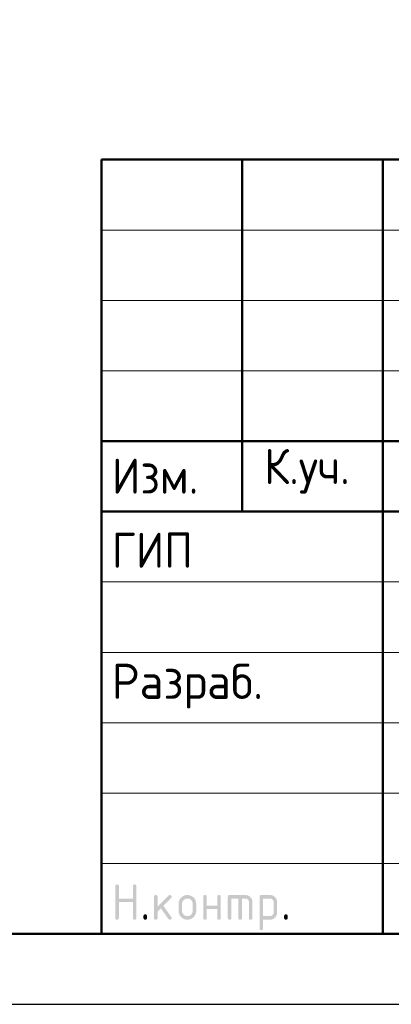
# Model space of a CAD drawing. Header units: millimetres. Extents: x 0 to 21000, y 0 to 14850.
# Tile 2 of 8: x 11210 to 12530, y 0 to 3497. Entities that reach past the tile are written whole.
import ezdxf

# ---------------------------------------------------------------- set-up
doc = ezdxf.new("R2010")
doc.units = ezdxf.units.MM
doc.layers.add('Standard', color=7, linetype='Continuous', lineweight=25)
doc.styles.add('ISOCPEUR', font='txt')

msp = doc.modelspace()

# ---------------------------------------------------------------- hatches: boundary and pattern name
at = {"layer": 'Standard', "linetype": 'Continuous', "lineweight": 25, "transparency": 33554687}
for points in [[(11549.5, 306.9), (11549.5, 419.4), (11549.5, 420.2), (11549.6, 420.9), (11549.7, 421.5), (11549.9, 422.1), (11550.1, 422.7), (11550.4, 423.2), (11550.7, 423.7), (11551.1, 424.1), (11551.5, 424.5), (11552, 424.8), (11552.5, 425.1), (11553.1, 425.3), (11553.6, 425.4), (11554.3, 425.5), (11555, 425.6), (11555.8, 425.6), (11556.6, 425.6), (11557.3, 425.5), (11558, 425.4), (11558.5, 425.3), (11559.1, 425.1), (11559.6, 424.8), (11560.1, 424.5), (11560.5, 424.1), (11560.9, 423.7), (11561.2, 423.2), (11561.5, 422.7), (11561.7, 422.1), (11561.9, 421.5), (11562, 420.9), (11562.1, 420.2), (11562.1, 419.4), (11562.1, 375.7), (11611.9, 375.7), (11611.9, 419.4), (11611.9, 420.2), (11612, 420.9), (11612.1, 421.5), (11612.3, 422.1), (11612.5, 422.7), (11612.8, 423.2), (11613.1, 423.7), (11613.5, 424.1), (11613.9, 424.5), (11614.4, 424.8), (11614.9, 425.1), (11615.4, 425.3), (11616, 425.4), (11616.7, 425.5), (11617.4, 425.6), (11618.2, 425.6), (11619, 425.6), (11619.7, 425.5), (11620.3, 425.4), (11620.9, 425.3), (11621.5, 425.1), (11622, 424.8), (11622.5, 424.5), (11622.9, 424.1), (11623.3, 423.7), (11623.6, 423.2), (11623.9, 422.7), (11624.1, 422.1), (11624.3, 421.5), (11624.3, 420.9), (11624.4, 420.2), (11624.4, 419.4), (11624.4, 306.9), (11624.4, 306.1), (11624.3, 305.4), (11624.3, 304.7), (11624.1, 304.2), (11623.9, 303.6), (11623.6, 303.1), (11623.3, 302.6), (11622.9, 302.2), (11622.5, 301.8), (11622, 301.5), (11621.5, 301.2), (11620.9, 301), (11620.3, 300.8), (11619.7, 300.7), (11619, 300.6), (11618.2, 300.6), (11617.4, 300.6), (11616.7, 300.7), (11616, 300.8), (11615.4, 301), (11614.9, 301.2), (11614.4, 301.5), (11613.9, 301.8), (11613.5, 302.2), (11613.1, 302.6), (11612.8, 303.1), (11612.5, 303.6), (11612.3, 304.2), (11612.1, 304.7), (11612, 305.4), (11611.9, 306.1), (11611.9, 306.9), (11611.9, 363.1), (11562.1, 363.1), (11562.1, 306.9), (11562.1, 306.1), (11562, 305.4), (11561.9, 304.7), (11561.7, 304.2), (11561.5, 303.6), (11561.2, 303.1), (11560.9, 302.6), (11560.5, 302.2), (11560.1, 301.8), (11559.6, 301.5), (11559.1, 301.2), (11558.5, 301), (11558, 300.8), (11557.3, 300.7), (11556.6, 300.6), (11555.8, 300.6), (11555, 300.6), (11554.3, 300.7), (11553.6, 300.8), (11553.1, 301), (11552.5, 301.2), (11552, 301.5), (11551.5, 301.8), (11551.1, 302.2), (11550.7, 302.6), (11550.4, 303.1), (11550.1, 303.6), (11549.9, 304.2), (11549.7, 304.7), (11549.6, 305.4), (11549.5, 306.1)], [(11699.5, 347), (11738.8, 386.3), (11739.2, 386.7), (11739.7, 387.1), (11740.2, 387.4), (11740.8, 387.6), (11741.3, 387.9), (11741.9, 388), (11742.5, 388.1), (11743.2, 388.1), (11744, 388.1), (11744.7, 388), (11745.4, 387.9), (11745.9, 387.7), (11746.5, 387.5), (11747, 387.2), (11747.5, 386.9), (11747.9, 386.5), (11748.3, 386.1), (11748.6, 385.6), (11748.9, 385.1), (11749.1, 384.6), (11749.3, 384), (11749.4, 383.3), (11749.5, 382.6), (11749.5, 381.8), (11749.5, 381.2), (11749.3, 380.6), (11749.2, 380.1), (11749, 379.5), (11748.7, 379), (11748.4, 378.5), (11748, 378), (11747.6, 377.5), (11720.1, 350), (11748.2, 310.5), (11748.8, 309.6), (11749.1, 308.7), (11749.5, 307.8), (11749.5, 306.8), (11749.5, 306), (11749.4, 305.4), (11749.3, 304.7), (11749.1, 304.1), (11748.9, 303.5), (11748.6, 303), (11748.3, 302.6), (11747.9, 302.2), (11747.5, 301.8), (11747, 301.5), (11746.5, 301.2), (11745.9, 301), (11745.4, 300.8), (11744.7, 300.7), (11744, 300.6), (11743.2, 300.6), (11742.4, 300.6), (11741.6, 300.8), (11740.9, 301), (11740.2, 301.3), (11739.6, 301.6), (11739, 302.1), (11738.5, 302.6), (11738, 303.3), (11711.1, 341.1), (11699.5, 329.4), (11699.5, 306.9), (11699.5, 306.1), (11699.4, 305.4), (11699.3, 304.7), (11699.1, 304.2), (11698.9, 303.6), (11698.6, 303.1), (11698.3, 302.6), (11697.9, 302.2), (11697.5, 301.8), (11697, 301.5), (11696.5, 301.2), (11696, 301), (11695.4, 300.8), (11694.7, 300.7), (11694, 300.6), (11693.2, 300.6), (11692.4, 300.6), (11691.7, 300.7), (11691.1, 300.8), (11690.5, 301), (11689.9, 301.2), (11689.4, 301.5), (11688.9, 301.8), (11688.5, 302.2), (11688.1, 302.6), (11687.8, 303.1), (11687.5, 303.6), (11687.3, 304.2), (11687.1, 304.7), (11687, 305.4), (11687, 306.1), (11687, 306.9), (11687, 381.8), (11687, 382.6), (11687, 383.3), (11687.1, 384), (11687.3, 384.6), (11687.5, 385.1), (11687.8, 385.6), (11688.1, 386.1), (11688.5, 386.5), (11688.9, 386.9), (11689.4, 387.2), (11689.9, 387.5), (11690.5, 387.7), (11691.1, 387.9), (11691.7, 388), (11692.4, 388.1), (11693.2, 388.1), (11694, 388.1), (11694.7, 388), (11695.4, 387.9), (11696, 387.7), (11696.5, 387.5), (11697, 387.2), (11697.5, 386.9), (11697.9, 386.5), (11698.3, 386.1), (11698.6, 385.6), (11698.9, 385.1), (11699.1, 384.6), (11699.3, 384), (11699.4, 383.3), (11699.5, 382.6), (11699.5, 381.8)], [(11874.3, 338.1), (11874.3, 306.9), (11874.3, 306.1), (11874.2, 305.4), (11874.1, 304.7), (11873.9, 304.2), (11873.7, 303.6), (11873.5, 303.1), (11873.2, 302.6), (11872.8, 302.2), (11872.4, 301.8), (11871.9, 301.5), (11871.4, 301.2), (11870.8, 301), (11870.2, 300.8), (11869.5, 300.7), (11868.9, 300.6), (11868.1, 300.6), (11867.3, 300.6), (11866.6, 300.7), (11865.9, 300.8), (11865.3, 301), (11864.7, 301.2), (11864.3, 301.5), (11863.8, 301.8), (11863.4, 302.2), (11863, 302.6), (11862.7, 303.1), (11862.4, 303.6), (11862.2, 304.2), (11862, 304.7), (11861.9, 305.4), (11861.8, 306.1), (11861.8, 306.9), (11861.8, 381.8), (11861.8, 382.6), (11861.9, 383.3), (11862, 384), (11862.2, 384.6), (11862.4, 385.1), (11862.7, 385.6), (11863, 386.1), (11863.4, 386.5), (11863.8, 386.9), (11864.3, 387.2), (11864.7, 387.5), (11865.3, 387.7), (11865.9, 387.9), (11866.6, 388), (11867.3, 388.1), (11868.1, 388.1), (11868.9, 388.1), (11869.5, 388), (11870.2, 387.9), (11870.8, 387.7), (11871.4, 387.5), (11871.9, 387.2), (11872.4, 386.9), (11872.8, 386.5), (11873.2, 386.1), (11873.5, 385.6), (11873.7, 385.2), (11873.9, 384.6), (11874.1, 384), (11874.2, 383.3), (11874.3, 382.6), (11874.3, 381.8), (11874.3, 350.6), (11911.7, 350.6), (11911.7, 381.8), (11911.7, 382.6), (11911.8, 383.3), (11911.9, 384), (11912.1, 384.6), (11912.3, 385.2), (11912.6, 385.6), (11912.8, 386.1), (11913.2, 386.5), (11913.6, 386.9), (11914.1, 387.2), (11914.6, 387.5), (11915.2, 387.7), (11915.8, 387.9), (11916.5, 388), (11917.1, 388.1), (11917.9, 388.1), (11918.7, 388.1), (11919.4, 388), (11920.1, 387.9), (11920.7, 387.7), (11921.3, 387.5), (11921.7, 387.2), (11922.2, 386.9), (11922.6, 386.5), (11923, 386.1), (11923.3, 385.6), (11923.6, 385.1), (11923.8, 384.6), (11924, 384), (11924.1, 383.3), (11924.2, 382.6), (11924.2, 381.8), (11924.2, 306.9), (11924.2, 306.1), (11924.1, 305.4), (11924, 304.7), (11923.8, 304.2), (11923.6, 303.6), (11923.3, 303.1), (11923, 302.6), (11922.6, 302.2), (11922.2, 301.8), (11921.7, 301.5), (11921.3, 301.2), (11920.7, 301), (11920.1, 300.8), (11919.4, 300.7), (11918.7, 300.6), (11917.9, 300.6), (11917.1, 300.6), (11916.5, 300.7), (11915.8, 300.8), (11915.2, 301), (11914.6, 301.2), (11914.1, 301.5), (11913.6, 301.8), (11913.2, 302.2), (11912.8, 302.6), (11912.6, 303.1), (11912.3, 303.6), (11912.1, 304.2), (11911.9, 304.7), (11911.8, 305.4), (11911.7, 306.1), (11911.7, 306.9), (11911.7, 338.1)], [(11955.5, 388.1), (12011.7, 388.1), (12013, 388.1), (12014.2, 388), (12015.5, 387.8), (12016.7, 387.6), (12017.9, 387.4), (12019.1, 387.1), (12020.2, 386.7), (12021.3, 386.3), (12022.4, 385.8), (12023.5, 385.2), (12024.5, 384.7), (12025.5, 384), (12026.6, 383.3), (12027.5, 382.5), (12028.5, 381.7), (12029.4, 380.8), (12030.3, 379.9), (12031.1, 378.9), (12031.9, 378), (12032.6, 376.9), (12033.3, 375.9), (12033.8, 374.9), (12034.4, 373.8), (12034.8, 372.7), (12035.3, 371.6), (12035.6, 370.5), (12036, 369.3), (12036.2, 368.1), (12036.4, 366.9), (12036.6, 365.6), (12036.7, 364.4), (12036.7, 363.1), (12036.7, 306.9), (12036.7, 306.1), (12036.6, 305.4), (12036.5, 304.7), (12036.3, 304.2), (12036.1, 303.6), (12035.8, 303.1), (12035.5, 302.6), (12035.1, 302.2), (12034.7, 301.8), (12034.2, 301.5), (12033.7, 301.2), (12033.1, 301), (12032.6, 300.8), (12031.9, 300.7), (12031.2, 300.6), (12030.4, 300.6), (12029.6, 300.6), (12028.9, 300.7), (12028.3, 300.8), (12027.7, 301), (12027.1, 301.2), (12026.6, 301.5), (12026.1, 301.8), (12025.7, 302.2), (12025.3, 302.6), (12025, 303.1), (12024.7, 303.6), (12024.5, 304.2), (12024.3, 304.7), (12024.2, 305.4), (12024.1, 306.1), (12024.1, 306.9), (12024.1, 363.1), (12024.1, 364.4), (12023.9, 365.6), (12023.7, 366.8), (12023.2, 367.9), (12022.8, 369), (12022.1, 370.1), (12021.5, 371.1), (12020.6, 372), (12019.7, 372.9), (12018.7, 373.5), (12017.7, 374.2), (12016.5, 374.7), (12015.4, 375.1), (12014.2, 375.3), (12013, 375.5), (12011.7, 375.5), (11999.2, 375.5), (11999.2, 306.9), (11999.2, 306.1), (11999.1, 305.4), (11999, 304.7), (11998.8, 304.2), (11998.6, 303.6), (11998.3, 303.1), (11998, 302.6), (11997.7, 302.2), (11997.3, 301.8), (11996.8, 301.5), (11996.3, 301.2), (11995.7, 301), (11995.1, 300.8), (11994.4, 300.7), (11993.7, 300.6), (11993, 300.6), (11992.2, 300.6), (11991.5, 300.7), (11990.8, 300.8), (11990.2, 301), (11989.6, 301.2), (11989.1, 301.5), (11988.7, 301.8), (11988.3, 302.2), (11987.9, 302.6), (11987.6, 303.1), (11987.3, 303.6), (11987.1, 304.2), (11986.9, 304.7), (11986.8, 305.4), (11986.7, 306.1), (11986.7, 306.9), (11986.7, 375.5), (11961.8, 375.5), (11961.8, 306.9), (11961.8, 306.1), (11961.7, 305.4), (11961.6, 304.7), (11961.4, 304.2), (11961.2, 303.6), (11960.9, 303.1), (11960.6, 302.6), (11960.2, 302.2), (11959.8, 301.8), (11959.3, 301.5), (11958.8, 301.2), (11958.2, 301), (11957.7, 300.8), (11957, 300.7), (11956.3, 300.6), (11955.5, 300.6), (11954.7, 300.6), (11954, 300.7), (11953.4, 300.8), (11952.8, 301), (11952.2, 301.2), (11951.7, 301.5), (11951.2, 301.8), (11950.8, 302.2), (11950.4, 302.6), (11950.1, 303.1), (11949.8, 303.6), (11949.6, 304.2), (11949.4, 304.7), (11949.3, 305.4), (11949.2, 306.1), (11949.2, 306.9), (11949.2, 381.8), (11949.2, 382.6), (11949.3, 383.3), (11949.4, 384), (11949.6, 384.6), (11949.8, 385.1), (11950.1, 385.6), (11950.4, 386.1), (11950.8, 386.5), (11951.2, 386.9), (11951.7, 387.2), (11952.2, 387.5), (11952.8, 387.7), (11953.3, 387.9), (11954, 388), (11954.7, 388.1)], [(11649.5, 313.2), (11649.5, 313.9), (11649.6, 314.6), (11649.7, 315.3), (11649.9, 315.9), (11650.1, 316.5), (11650.4, 317), (11650.7, 317.5), (11651.1, 317.9), (11651.5, 318.3), (11651.9, 318.5), (11652.4, 318.8), (11653, 319), (11653.6, 319.2), (11654.3, 319.3), (11655, 319.4), (11655.8, 319.4), (11656.5, 319.4), (11657.2, 319.3), (11657.9, 319.2), (11658.5, 319), (11659.1, 318.8), (11659.6, 318.5), (11660.1, 318.3), (11660.4, 317.9), (11660.8, 317.5), (11661.1, 317), (11661.4, 316.5), (11661.6, 315.9), (11661.8, 315.3), (11661.9, 314.6), (11662, 313.9), (11662, 313.2), (11662, 306.9), (11662, 306.1), (11661.9, 305.4), (11661.8, 304.8), (11661.6, 304.2), (11661.4, 303.6), (11661.1, 303.1), (11660.8, 302.6), (11660.4, 302.2), (11660.1, 301.8), (11659.6, 301.5), (11659.1, 301.2), (11658.5, 301), (11657.9, 300.8), (11657.2, 300.7), (11656.5, 300.6), (11655.8, 300.6), (11655, 300.6), (11654.3, 300.7), (11653.6, 300.8), (11653, 301), (11652.4, 301.2), (11651.9, 301.5), (11651.5, 301.8), (11651.1, 302.2), (11650.7, 302.6), (11650.4, 303.1), (11650.1, 303.6), (11649.9, 304.2), (11649.7, 304.8), (11649.6, 305.4), (11649.5, 306.1), (11649.5, 306.9)], [(12149.1, 313.2), (12149.1, 313.9), (12149.2, 314.6), (12149.3, 315.3), (12149.5, 315.9), (12149.7, 316.5), (12150, 317), (12150.3, 317.5), (12150.7, 317.9), (12151.1, 318.3), (12151.6, 318.5), (12152.1, 318.8), (12152.7, 319), (12153.3, 319.2), (12153.9, 319.3), (12154.6, 319.4), (12155.4, 319.4), (12156.2, 319.4), (12156.9, 319.3), (12157.6, 319.2), (12158.2, 319), (12158.7, 318.8), (12159.2, 318.5), (12159.7, 318.3), (12160.1, 317.9), (12160.5, 317.5), (12160.8, 317), (12161.1, 316.5), (12161.3, 315.9), (12161.5, 315.3), (12161.6, 314.6), (12161.7, 313.9), (12161.7, 313.2), (12161.7, 306.9), (12161.7, 306.1), (12161.6, 305.4), (12161.5, 304.8), (12161.3, 304.2), (12161.1, 303.6), (12160.8, 303.1), (12160.5, 302.6), (12160.1, 302.2), (12159.7, 301.8), (12159.2, 301.5), (12158.7, 301.2), (12158.2, 301), (12157.6, 300.8), (12156.9, 300.7), (12156.2, 300.6), (12155.4, 300.6), (12154.6, 300.6), (12153.9, 300.7), (12153.3, 300.8), (12152.7, 301), (12152.1, 301.2), (12151.6, 301.5), (12151.1, 301.8), (12150.7, 302.2), (12150.3, 302.6), (12150, 303.1), (12149.7, 303.6), (12149.5, 304.2), (12149.3, 304.8), (12149.2, 305.4), (12149.1, 306.1), (12149.1, 306.9)]]:
    msp.add_hatch(color=7, dxfattribs=at).paths.add_polyline_path(points, flags=16)
h = msp.add_hatch(color=7, dxfattribs=at)
h.paths.add_polyline_path([(11774.4, 331.9), (11774.4, 356.8), (11774.4, 358.5), (11774.5, 360), (11774.7, 361.6), (11775, 363.1), (11775.2, 364.6), (11775.7, 366), (11776.1, 367.5), (11776.7, 368.9), (11777.2, 370.2), (11777.9, 371.6), (11778.7, 372.9), (11779.5, 374.1), (11780.4, 375.4), (11781.4, 376.6), (11782.4, 377.8), (11783.5, 378.9), (11784.6, 380.1), (11785.8, 381.1), (11787, 382.1), (11788.3, 382.9), (11789.6, 383.8), (11790.9, 384.5), (11792.2, 385.2), (11793.6, 385.8), (11795, 386.4), (11796.4, 386.8), (11797.8, 387.2), (11799.3, 387.5), (11800.8, 387.8), (11802.4, 387.9), (11804, 388.1), (11805.6, 388.1), (11807.2, 388.1), (11808.8, 387.9), (11810.4, 387.8), (11811.9, 387.5), (11813.4, 387.2), (11814.8, 386.8), (11816.3, 386.4), (11817.7, 385.8), (11819.1, 385.2), (11820.4, 384.5), (11821.7, 383.8), (11823, 383), (11824.2, 382.1), (11825.4, 381.2), (11826.6, 380.2), (11827.7, 379), (11828.9, 377.9), (11829.9, 376.7), (11830.8, 375.5), (11831.7, 374.3), (11832.5, 373), (11833.2, 371.7), (11833.9, 370.4), (11834.5, 369), (11835.1, 367.6), (11835.5, 366.1), (11835.9, 364.7), (11836.2, 363.2), (11836.5, 361.7), (11836.6, 360.1), (11836.8, 358.5), (11836.8, 356.8), (11836.8, 331.9), (11836.8, 330.2), (11836.6, 328.7), (11836.5, 327.1), (11836.2, 325.6), (11835.9, 324.1), (11835.5, 322.7), (11835.1, 321.2), (11834.5, 319.9), (11833.9, 318.5), (11833.2, 317.2), (11832.5, 315.8), (11831.6, 314.6), (11830.8, 313.3), (11829.8, 312.1), (11828.8, 310.9), (11827.6, 309.8), (11826.5, 308.6), (11825.3, 307.6), (11824.1, 306.6), (11822.8, 305.8), (11821.6, 304.9), (11820.3, 304.2), (11818.9, 303.5), (11817.6, 302.9), (11816.2, 302.4), (11814.7, 301.9), (11813.3, 301.5), (11811.8, 301.2), (11810.3, 300.9), (11808.7, 300.8), (11807.2, 300.6), (11805.6, 300.6), (11804, 300.6), (11802.4, 300.8), (11800.8, 300.9), (11799.3, 301.2), (11797.8, 301.5), (11796.4, 301.9), (11795, 302.4), (11793.6, 302.9), (11792.2, 303.5), (11790.9, 304.2), (11789.6, 304.9), (11788.3, 305.8), (11787, 306.6), (11785.8, 307.6), (11784.6, 308.6), (11783.5, 309.8), (11782.4, 310.9), (11781.4, 312.1), (11780.4, 313.3), (11779.5, 314.6), (11778.7, 315.8), (11777.9, 317.2), (11777.2, 318.5), (11776.7, 319.9), (11776.1, 321.2), (11775.7, 322.7), (11775.2, 324.1), (11775, 325.6), (11774.7, 327.1), (11774.5, 328.7), (11774.4, 330.2)], flags=16)
h.paths.add_polyline_path([(11824.2, 331.9), (11824.2, 356.9), (11824.2, 358.8), (11823.9, 360.6), (11823.6, 362.4), (11822.9, 364.1), (11822.2, 365.8), (11821.2, 367.3), (11820.1, 368.8), (11818.8, 370.2), (11817.4, 371.5), (11815.9, 372.6), (11814.4, 373.6), (11812.7, 374.3), (11811.1, 375), (11809.3, 375.3), (11807.5, 375.6), (11805.6, 375.6), (11803.6, 375.6), (11801.8, 375.3), (11800.1, 375), (11798.4, 374.3), (11796.8, 373.6), (11795.2, 372.6), (11793.7, 371.5), (11792.4, 370.2), (11791, 368.8), (11790, 367.3), (11789, 365.8), (11788.3, 364.1), (11787.6, 362.4), (11787.2, 360.6), (11786.9, 358.8), (11786.9, 356.9), (11786.9, 331.9), (11786.9, 329.9), (11787.2, 328.1), (11787.6, 326.3), (11788.3, 324.7), (11788.9, 323), (11790, 321.5), (11791, 320), (11792.3, 318.6), (11793.7, 317.2), (11795.2, 316.2), (11796.7, 315.2), (11798.3, 314.5), (11800, 313.8), (11801.8, 313.5), (11803.6, 313.2), (11805.6, 313.2), (11807.5, 313.2), (11809.3, 313.5), (11811.1, 313.9), (11812.7, 314.5), (11814.4, 315.2), (11815.9, 316.3), (11817.4, 317.3), (11818.8, 318.7), (11820.1, 320), (11821.2, 321.5), (11822.2, 323.1), (11822.9, 324.7), (11823.6, 326.4), (11823.9, 328.2), (11824.2, 330)])
h = msp.add_hatch(color=7, dxfattribs=at)
h.paths.add_polyline_path([(12061.7, 381.8), (12061.7, 382.6), (12061.8, 383.3), (12061.9, 384), (12062.1, 384.6), (12062.3, 385.1), (12062.6, 385.6), (12062.9, 386.1), (12063.3, 386.5), (12063.7, 386.9), (12064.2, 387.2), (12064.6, 387.5), (12065.2, 387.7), (12065.8, 387.9), (12066.5, 388), (12067.2, 388.1), (12068, 388.1), (12099.1, 388.1), (12100.5, 388.1), (12101.7, 388), (12103, 387.8), (12104.2, 387.6), (12105.4, 387.4), (12106.6, 387.1), (12107.7, 386.7), (12108.8, 386.3), (12109.9, 385.8), (12111, 385.2), (12112, 384.7), (12113, 384), (12114.1, 383.3), (12115, 382.5), (12116, 381.7), (12116.9, 380.8), (12117.8, 379.9), (12118.6, 379), (12119.4, 378), (12120, 377), (12120.7, 376), (12121.3, 374.9), (12121.8, 373.9), (12122.3, 372.8), (12122.7, 371.7), (12123.1, 370.5), (12123.4, 369.4), (12123.6, 368.1), (12123.9, 366.9), (12124, 365.7), (12124.1, 364.4), (12124.1, 363.1), (12124.1, 325.6), (12124.1, 324.3), (12124, 323.1), (12123.9, 321.8), (12123.6, 320.6), (12123.4, 319.4), (12123.1, 318.3), (12122.7, 317.1), (12122.3, 316), (12121.8, 314.9), (12121.3, 313.8), (12120.7, 312.8), (12120, 311.8), (12119.4, 310.8), (12118.6, 309.8), (12117.8, 308.8), (12116.9, 307.9), (12116, 307), (12115, 306.2), (12114.1, 305.4), (12113.1, 304.7), (12112.1, 304.1), (12111, 303.5), (12109.9, 302.9), (12108.8, 302.5), (12107.7, 302), (12106.6, 301.7), (12105.4, 301.3), (12104.2, 301.1), (12103, 300.9), (12101.7, 300.8), (12100.5, 300.6), (12099.2, 300.6), (12074.2, 300.6), (12074.2, 269.4), (12074.2, 268.7), (12074.1, 268), (12074, 267.3), (12073.8, 266.7), (12073.7, 266.1), (12073.4, 265.6), (12073.1, 265.1), (12072.7, 264.7), (12072.3, 264.4), (12071.8, 264.1), (12071.3, 263.8), (12070.7, 263.6), (12070.1, 263.4), (12069.4, 263.3), (12068.8, 263.2), (12068, 263.2), (12067.2, 263.2), (12066.5, 263.3), (12065.8, 263.4), (12065.2, 263.6), (12064.7, 263.8), (12064.2, 264.1), (12063.7, 264.4), (12063.3, 264.7), (12062.9, 265.1), (12062.6, 265.6), (12062.3, 266.1), (12062.1, 266.7), (12061.9, 267.3), (12061.8, 268), (12061.7, 268.7), (12061.7, 269.4)], flags=16)
h.paths.add_polyline_path([(12074.2, 375.5), (12074.2, 313.2), (12099.1, 313.2), (12100.4, 313.2), (12101.6, 313.4), (12102.8, 313.6), (12103.9, 314.1), (12105, 314.5), (12106, 315.2), (12107, 315.9), (12107.9, 316.8), (12108.9, 317.7), (12109.5, 318.7), (12110.2, 319.7), (12110.7, 320.8), (12111.1, 321.9), (12111.4, 323.1), (12111.6, 324.3), (12111.6, 325.6), (12111.6, 363.1), (12111.6, 364.4), (12111.4, 365.6), (12111.1, 366.8), (12110.7, 367.9), (12110.2, 369.1), (12109.6, 370.1), (12108.9, 371.1), (12108, 372), (12107.1, 372.9), (12106.1, 373.5), (12105.1, 374.2), (12104, 374.7), (12102.9, 375.1), (12101.7, 375.3), (12100.5, 375.5), (12099.1, 375.5)])

# ---------------------------------------------------------------- linework, layer by layer
at = {"layer": 'Standard', "color": 7, "linetype": 'Continuous', "lineweight": 50, "transparency": 33554687}
for p, q in [((11500, 250), (11500, 3000)), ((11500, 3000), (20750, 3000)), ((12000, 1750), (12000, 3000)), ((12500, 250), (12500, 3000)), ((11500, 2000), (14750, 2000)), ((11500, 2000), (14750, 2000)), ((11500, 1750), (14750, 1750)), ((11500, 1750), (14750, 1750))]:
    msp.add_line(p, q, dxfattribs=at)
at = {"layer": 'Standard', "color": 7, "linetype": 'Continuous', "lineweight": 13, "transparency": 33554687}
for p, q in [((11500, 2750), (14750, 2750)), ((11500, 2500), (14750, 2500)), ((11500, 2250), (14750, 2250)), ((11500, 1500), (14750, 1500)), ((11500, 1250), (14750, 1250)), ((11500, 1250), (14750, 1250)), ((11500, 1000), (14750, 1000)), ((11500, 1000), (14750, 1000)), ((11500, 750), (14750, 750)), ((11500, 500), (14750, 500))]:
    msp.add_line(p, q, dxfattribs=at)
at = {"layer": 'Standard', "color": 7, "linetype": 'Continuous', "lineweight": 25, "transparency": 33554687}
msp.add_line((11500, 250), (20750, 250), dxfattribs=at)
msp.add_line((11500, 250), (20750, 250), dxfattribs=at)
msp.add_line((11500, 250), (20750, 250), dxfattribs=at)
msp.add_lwpolyline([(0, 0), (21000, 0), (21000, 14850), (0, 14850), (0, 0)], close=True, dxfattribs=at)
at = {"layer": 'Standard', "color": 220, "linetype": 'Continuous', "lineweight": 13, "transparency": 33554687}
msp.add_lwpolyline([(21000, 14850), (0, 14850), (0, 0), (21000, 0), (21000, 14850)], dxfattribs=at)
at = {"layer": 'Standard', "color": 7, "linetype": 'Continuous', "lineweight": 50, "transparency": 33554687}
msp.add_lwpolyline([(1000, 14600), (20750, 14600), (20750, 250), (1000, 250), (1000, 14600)], close=True, dxfattribs=at)
at = {"layer": 'Standard', "color": 7, "linetype": 'Continuous', "lineweight": 25, "transparency": 33554687}
msp.add_lwpolyline([(20750, 3000), (11500, 3000), (11500, 250), (20750, 250), (20750, 3000)], dxfattribs=at)

# ---------------------------------------------------------------- texts
at = {"layer": 'Standard', "color": 7, "linetype": 'Continuous', "lineweight": 25, "transparency": 33554687, "char_height": 125, "attachment_point": 7, "style": 'ISOCPEUR'}
for s, insert, width in [('\\W0.93;Изм.', (11537, 1813.8), 376.448), ('\\W0.93;К.уч.', (12078, 1813.8), 408.006), ('\\W0.92;ГИП', (11537, 1550.6), 344.81), ('\\W0.96;Разраб.', (11537, 1050.6), 653.281)]:
    msp.add_mtext(s, dxfattribs=dict(at, insert=insert, width=width))

doc.saveas('drawing.dxf')
